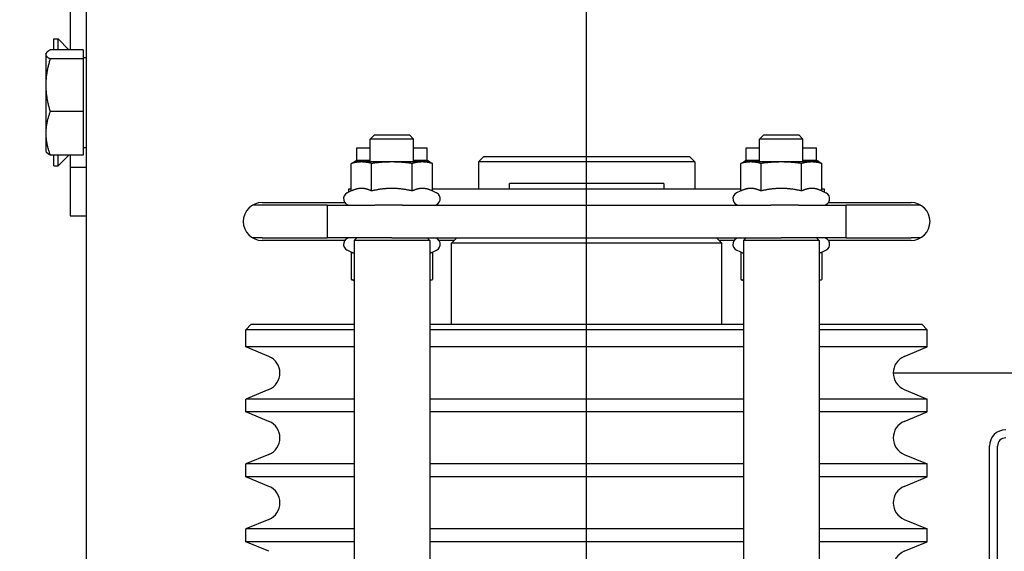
# Model space of a CAD drawing. Header units: millimetres. Extents: x 49320 to 60117, y -4209 to 20568.
# Tile 221 of 252: x 52258 to 52276, y 6239 to 6249. Entities that reach past the tile are written whole.
import ezdxf

# ---------------------------------------------------------------- set-up
doc = ezdxf.new("R2010")
doc.units = ezdxf.units.MM
doc.linetypes.add('ACAD_ISO10W100', pattern=[18.5, 12, -3, 0.5, -3])
doc.layers.add('_HD-KRESKOWANIE_PEŁNE', color=7, linetype='Continuous', lineweight=0, true_color=0xbfbfbf)
doc.layers.add('_mt_hatch żelbet', color=8, linetype='Continuous', lineweight=9)
for name, color, linetype in [('_mt_widok', 253, 'Continuous'), ('ARCATA', 4, 'Continuous'), ('ASSI', 3, 'ACAD_ISO10W100')]:
    doc.layers.add(name, color=color, linetype=linetype)

# ---------------------------------------------------------------- blocks, each defined once
blk = doc.blocks.new('WINDA 1 DZ')
at = {"layer": 'ARCATA', "color": 5, "true_color": 0x1414ff}
for p, q in [((22.625, 115.6), (22.625, 164.1)), ((22.325, 130.986), (22.325, 130.072)), ((22.025, 130.274), (22.101, 130.274)), ((22.025, 130.072), (22.025, 130.274)), ((22.101, 130.072), (22.101, 130.274)), ((22.303, 130.072), (22.101, 130.274)), ((21.875, 130), (21.882, 130.012)), ((21.875, 130), (21.875, 129.988)), ((22.565, 130.072), (21.955, 130.072)), ((22.565, 130.072), (22.565, 129.904)), ((21.875, 129.988), (21.875, 129.418)), ((22.565, 129.904), (21.955, 129.904)), ((22.565, 129.932), (22.625, 129.932)), ((22.565, 129.904), (22.565, 128.932)), ((21.875, 129.418), (21.875, 128.53)), ((22.565, 128.932), (21.955, 128.932)), ((22.565, 128.932), (22.565, 128.128)), ((21.875, 128.53), (21.875, 128.2)), ((27.952, 128.5), (27.875, 128.423)), ((28.675, 128.423), (27.875, 128.423)), ((27.875, 128), (27.875, 128.423)), ((27.952, 128.5), (28.598, 128.5)), ((28.598, 128.5), (28.675, 128.423)), ((28.675, 128), (28.675, 128.423)), ((35.152, 128.5), (35.075, 128.423)), ((35.875, 128.423), (35.075, 128.423)), ((35.075, 128), (35.075, 128.423)), ((35.152, 128.5), (35.798, 128.5)), ((35.798, 128.5), (35.875, 128.423)), ((35.875, 128), (35.875, 128.423)), ((21.875, 128.2), (21.882, 128.188)), ((22.565, 128.269), (22.625, 128.269)), ((27.625, 128.03), (27.625, 128.26)), ((27.625, 128.26), (27.875, 128.26)), ((28.675, 128.26), (28.925, 128.26)), ((28.925, 128.03), (28.925, 128.26)), ((34.825, 128.03), (34.825, 128.26)), ((34.825, 128.26), (35.075, 128.26)), ((35.875, 128.26), (36.125, 128.26)), ((36.125, 128.03), (36.125, 128.26)), ((22.565, 128.128), (21.955, 128.128)), ((22.025, 127.926), (22.025, 128.128)), ((22.101, 127.926), (22.101, 128.128)), ((22.303, 128.128), (22.101, 127.926)), ((22.325, 128.128), (22.325, 127.899)), ((27.625, 128), (27.524, 127.973)), ((27.625, 128.03), (27.593, 128.011)), ((27.794, 128.03), (27.625, 128.03)), ((27.712, 128), (27.625, 128)), ((28.275, 128), (27.712, 128)), ((27.875, 128.03), (27.794, 128.03)), ((28.838, 128), (28.275, 128)), ((28.894, 128.03), (28.675, 128.03)), ((28.925, 128), (28.838, 128)), ((28.925, 128.03), (28.894, 128.03)), ((28.925, 128.03), (28.957, 128.011)), ((28.925, 128), (29.026, 127.973)), ((29.975, 128.1), (29.875, 128)), ((29.875, 128), (29.875, 127.5)), ((33.875, 128), (29.875, 128)), ((29.975, 128.1), (33.775, 128.1)), ((33.775, 128.1), (33.875, 128)), ((33.875, 128), (33.875, 127.5)), ((34.825, 128), (34.724, 127.973)), ((34.825, 128.03), (34.793, 128.011)), ((34.994, 128.03), (34.825, 128.03)), ((34.912, 128), (34.825, 128)), ((35.475, 128), (34.912, 128)), ((35.075, 128.03), (34.994, 128.03)), ((36.038, 128), (35.475, 128)), ((36.094, 128.03), (35.875, 128.03)), ((36.125, 128), (36.038, 128)), ((36.125, 128.03), (36.094, 128.03)), ((36.125, 128.03), (36.157, 128.011)), ((36.125, 128), (36.226, 127.973)), ((22.025, 127.926), (22.101, 127.926)), ((22.325, 127.899), (22.325, 127.007)), ((22.625, 127.899), (22.325, 127.899)), ((27.524, 127.464), (27.524, 127.973)), ((27.9, 127.464), (27.9, 127.973)), ((28.65, 127.464), (28.65, 127.973)), ((29.026, 127.464), (29.026, 127.973)), ((34.724, 127.464), (34.724, 127.973)), ((35.1, 127.464), (35.1, 127.973)), ((35.85, 127.464), (35.85, 127.973)), ((36.226, 127.464), (36.226, 127.973)), ((27.524, 127.464), (27.449, 127.429)), ((27.475, 127.5), (27.475, 127.441)), ((27.524, 127.5), (27.475, 127.5)), ((34.724, 127.5), (29.026, 127.5)), ((29.026, 127.464), (29.101, 127.429)), ((30.447, 127.5), (30.447, 127.6)), ((33.303, 127.6), (30.447, 127.6)), ((33.303, 127.6), (33.303, 127.5)), ((34.724, 127.464), (34.649, 127.429)), ((36.275, 127.5), (36.226, 127.5)), ((36.226, 127.464), (36.301, 127.429)), ((36.275, 127.441), (36.275, 127.5)), ((25.875, 127.2), (25.695, 127.2)), ((25.875, 127.25), (27.403, 127.25)), ((27.075, 127.2), (25.875, 127.2)), ((27.075, 127.2), (27.959, 127.2)), ((27.075, 127.2), (27.075, 126.6)), ((27.475, 127.203), (27.475, 127.2)), ((28.47, 127.2), (27.959, 127.2)), ((28.47, 127.2), (35.28, 127.2)), ((35.791, 127.2), (35.28, 127.2)), ((35.791, 127.2), (36.675, 127.2)), ((36.275, 127.2), (36.275, 127.203)), ((36.347, 127.25), (37.875, 127.25)), ((36.675, 126.6), (36.675, 127.2)), ((37.875, 127.2), (36.675, 127.2)), ((38.055, 127.2), (37.875, 127.2)), ((22.325, 127.007), (22.625, 127.007)), ((25.875, 126.6), (25.695, 126.6)), ((25.875, 126.6), (27.075, 126.6)), ((27.403, 126.55), (25.875, 126.55)), ((28.275, 126.6), (27.075, 126.6)), ((27.625, 126.6), (27.575, 126.55)), ((27.575, 126.55), (27.575, 115.65)), ((28.975, 126.55), (27.575, 126.55)), ((28.275, 126.6), (35.475, 126.6)), ((28.925, 126.6), (28.975, 126.55)), ((28.975, 126.55), (28.975, 115.65)), ((29.425, 126.55), (29.147, 126.55)), ((29.475, 126.6), (29.375, 126.5)), ((34.275, 126.6), (34.375, 126.5)), ((34.603, 126.55), (34.325, 126.55)), ((34.825, 126.6), (34.775, 126.55)), ((36.175, 126.55), (34.775, 126.55)), ((34.775, 126.55), (34.775, 115.65)), ((36.675, 126.6), (35.475, 126.6)), ((36.125, 126.6), (36.175, 126.55)), ((36.175, 126.55), (36.175, 115.65)), ((37.875, 126.55), (36.347, 126.55)), ((36.675, 126.6), (37.875, 126.6)), ((38.055, 126.6), (37.875, 126.6)), ((27.524, 126.336), (27.449, 126.371)), ((29.026, 126.336), (29.101, 126.371)), ((29.375, 125), (29.375, 126.5)), ((34.375, 126.5), (29.375, 126.5)), ((34.375, 125), (34.375, 126.5)), ((34.724, 126.336), (34.649, 126.371)), ((36.226, 126.336), (36.301, 126.371)), ((27.524, 126.336), (27.524, 125.827)), ((29.026, 126.336), (29.026, 125.827)), ((34.724, 126.336), (34.724, 125.827)), ((36.226, 126.336), (36.226, 125.827)), ((27.575, 125.813), (27.524, 125.827)), ((28.975, 125.813), (29.026, 125.827)), ((34.775, 125.813), (34.724, 125.827)), ((36.175, 125.813), (36.226, 125.827)), ((25.675, 125), (25.575, 124.9)), ((27.575, 124.9), (25.575, 124.9)), ((25.575, 124.581), (25.575, 124.9)), ((25.675, 125), (27.575, 125)), ((28.975, 125), (34.775, 125)), ((34.775, 124.9), (28.975, 124.9)), ((36.175, 125), (38.075, 125)), ((38.175, 124.9), (36.175, 124.9)), ((38.075, 125), (38.175, 124.9)), ((38.175, 124.581), (38.175, 124.9)), ((27.575, 124.581), (25.575, 124.581)), ((26.001, 124.405), (25.575, 124.581)), ((34.775, 124.581), (28.975, 124.581)), ((38.175, 124.581), (36.175, 124.581)), ((37.749, 124.405), (38.175, 124.581)), ((37.545, 124.1), (40.525, 124.1)), ((26.001, 123.795), (25.575, 123.619)), ((37.749, 123.795), (38.175, 123.619)), ((27.575, 123.619), (25.575, 123.619)), ((25.575, 123.381), (25.575, 123.619)), ((34.775, 123.619), (28.975, 123.619)), ((38.175, 123.619), (36.175, 123.619)), ((38.175, 123.381), (38.175, 123.619)), ((27.575, 123.381), (25.575, 123.381)), ((26.001, 123.205), (25.575, 123.381)), ((34.775, 123.381), (28.975, 123.381)), ((38.175, 123.381), (36.175, 123.381)), ((37.749, 123.205), (38.175, 123.381)), ((39.325, 110.474), (39.325, 122.75)), ((39.475, 110.474), (39.475, 122.75)), ((26.001, 122.595), (25.575, 122.419)), ((37.749, 122.595), (38.175, 122.419)), ((25.575, 122.181), (25.575, 122.419)), ((27.575, 122.419), (25.575, 122.419)), ((34.775, 122.419), (28.975, 122.419)), ((38.175, 122.419), (36.175, 122.419)), ((38.175, 122.181), (38.175, 122.419)), ((27.575, 122.181), (25.575, 122.181)), ((26.001, 122.005), (25.575, 122.181)), ((34.775, 122.181), (28.975, 122.181)), ((38.175, 122.181), (36.175, 122.181)), ((37.749, 122.005), (38.175, 122.181)), ((26.001, 121.395), (25.575, 121.219)), ((37.749, 121.395), (38.175, 121.219)), ((27.575, 121.219), (25.575, 121.219)), ((25.575, 120.981), (25.575, 121.219)), ((34.775, 121.219), (28.975, 121.219)), ((38.175, 121.219), (36.175, 121.219)), ((38.175, 120.981), (38.175, 121.219)), ((27.575, 120.981), (25.575, 120.981)), ((26.001, 120.805), (25.575, 120.981)), ((34.775, 120.981), (28.975, 120.981)), ((38.175, 120.981), (36.175, 120.981)), ((37.749, 120.805), (38.175, 120.981))]:
    blk.add_line(p, q, dxfattribs=at)
for centre, radius, start, end in [((27.5, 127.32), 0.12, 115, 270), ((29.05, 127.32), 0.12, 270, 65), ((34.7, 127.32), 0.12, 115, 270), ((36.25, 127.32), 0.12, 270, 65), ((25.875, 126.9), 0.35, 90, 270), ((37.875, 126.9), 0.35, 270, 90), ((27.5, 126.48), 0.12, 90, 245), ((29.05, 126.48), 0.12, 295, 90), ((34.7, 126.48), 0.12, 90, 245), ((36.25, 126.48), 0.12, 295, 90), ((25.875, 124.1), 0.33, 292.5, 67.5), ((37.875, 124.1), 0.33, 112.5, 247.5), ((25.875, 122.9), 0.33, 292.5, 67.5), ((37.875, 122.9), 0.33, 112.5, 247.5), ((39.625, 122.75), 0.3, 90, 180), ((39.625, 122.75), 0.15, 90, 180), ((25.875, 121.7), 0.33, 292.5, 67.5), ((37.875, 121.7), 0.33, 112.5, 247.5), ((37.875, 120.5), 0.33, 112.5, 247.5)]:
    blk.add_arc(centre, radius, start, end, dxfattribs=at)
for points, weights in [([(21.955, 130.072), (21.875, 130.027), (21.875, 129.988)], [1, 1.0379548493, 1]), ([(21.875, 129.988), (21.875, 129.949), (21.955, 129.904)], [1, 1.0379548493, 1]), ([(21.955, 129.904), (21.875, 129.644), (21.875, 129.418)], [1, 1.0379548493, 1]), ([(21.875, 129.418), (21.875, 129.193), (21.955, 128.932)], [1, 1.0379548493, 1]), ([(21.955, 128.932), (21.875, 128.717), (21.875, 128.53)], [1, 1.0379548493, 1]), ([(21.875, 128.53), (21.875, 128.343), (21.955, 128.128)], [1, 1.0379548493, 1]), ([(21.955, 128.128), (21.898, 128.16), (21.882, 128.188)], [1, 1.02672726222, 1.01581261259]), ([(27.712, 128), (27.625, 128), (27.524, 127.973)], [1, 1.0379548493, 1]), ([(27.55, 127.98), (27.572, 128), (27.593, 128.011)], [1.00489870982, 1.01656823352, 1.01856515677]), ([(27.794, 128.03), (27.694, 128.03), (27.584, 127.989)], [1, 1.03202748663, 1.01000338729]), ([(27.9, 127.973), (27.799, 128), (27.712, 128)], [1, 1.0379548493, 1]), ([(27.875, 128.024), (27.834, 128.03), (27.794, 128.03)], [1.0169156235, 1.01272221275, 1]), ([(28.275, 128), (28.101, 128), (27.9, 127.973)], [1, 1.0379548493, 1]), ([(28.65, 127.973), (28.449, 128), (28.275, 128)], [1, 1.0379548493, 1]), ([(28.838, 128), (28.751, 128), (28.65, 127.973)], [1, 1.0379548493, 1]), ([(28.894, 128.03), (28.855, 128.03), (28.813, 128)], [1, 1.0274943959, 1.01515505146]), ([(29.026, 127.973), (28.925, 128), (28.838, 128)], [1, 1.0379548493, 1]), ([(29, 127.98), (28.944, 128.03), (28.894, 128.03)], [1.00489870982, 1.03532299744, 1]), ([(34.912, 128), (34.825, 128), (34.724, 127.973)], [1, 1.0379548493, 1]), ([(34.75, 127.98), (34.772, 128), (34.793, 128.011)], [1.00489870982, 1.01656823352, 1.01856515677]), ([(34.994, 128.03), (34.894, 128.03), (34.784, 127.989)], [1, 1.03202748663, 1.01000338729]), ([(35.1, 127.973), (34.999, 128), (34.912, 128)], [1, 1.0379548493, 1]), ([(35.075, 128.024), (35.034, 128.03), (34.994, 128.03)], [1.0169156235, 1.01272221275, 1]), ([(35.475, 128), (35.301, 128), (35.1, 127.973)], [1, 1.0379548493, 1]), ([(35.85, 127.973), (35.649, 128), (35.475, 128)], [1, 1.0379548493, 1]), ([(36.038, 128), (35.951, 128), (35.85, 127.973)], [1, 1.0379548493, 1]), ([(36.094, 128.03), (36.055, 128.03), (36.013, 128)], [1, 1.0274943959, 1.01515505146]), ([(36.226, 127.973), (36.125, 128), (36.038, 128)], [1, 1.0379548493, 1]), ([(36.2, 127.98), (36.144, 128.03), (36.094, 128.03)], [1.00489870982, 1.03532299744, 1]), ([(27.712, 127.511), (27.625, 127.511), (27.524, 127.464)], [1, 1.05008356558, 1.02350695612]), ([(27.9, 127.464), (27.799, 127.511), (27.712, 127.511)], [1.02350695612, 1.05008356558, 1]), ([(28.275, 127.511), (28.101, 127.511), (27.9, 127.464)], [1, 1.05008356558, 1.02350695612]), ([(28.65, 127.464), (28.449, 127.511), (28.275, 127.511)], [1.02350695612, 1.05008356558, 1]), ([(28.838, 127.511), (28.751, 127.511), (28.65, 127.464)], [1, 1.05008356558, 1.02350695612]), ([(29.026, 127.464), (28.925, 127.511), (28.838, 127.511)], [1.02350695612, 1.05008356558, 1]), ([(34.912, 127.511), (34.825, 127.511), (34.724, 127.464)], [1, 1.05008356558, 1.02350695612]), ([(35.1, 127.464), (34.999, 127.511), (34.912, 127.511)], [1.02350695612, 1.05008356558, 1]), ([(35.475, 127.511), (35.301, 127.511), (35.1, 127.464)], [1, 1.05008356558, 1.02350695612]), ([(35.85, 127.464), (35.649, 127.511), (35.475, 127.511)], [1.02350695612, 1.05008356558, 1]), ([(36.038, 127.511), (35.951, 127.511), (35.85, 127.464)], [1, 1.05008356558, 1.02350695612]), ([(36.226, 127.464), (36.125, 127.511), (36.038, 127.511)], [1.02350695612, 1.05008356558, 1]), ([(27.524, 126.336), (27.551, 126.324), (27.575, 126.315)], [1.02350695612, 1.03026474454, 1.032065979]), ([(28.975, 126.315), (28.999, 126.324), (29.026, 126.336)], [1.032065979, 1.03026474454, 1.02350695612]), ([(34.724, 126.336), (34.751, 126.324), (34.775, 126.315)], [1.02350695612, 1.03026474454, 1.032065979]), ([(36.175, 126.315), (36.199, 126.324), (36.226, 126.336)], [1.032065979, 1.03026474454, 1.02350695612]), ([(27.524, 125.827), (27.551, 125.82), (27.575, 125.815)], [1, 1.00956762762, 1.01431165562]), ([(28.975, 125.815), (28.999, 125.82), (29.026, 125.827)], [1.01431165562, 1.00956762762, 1]), ([(34.724, 125.827), (34.751, 125.82), (34.775, 125.815)], [1, 1.00956762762, 1.01431165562]), ([(36.175, 125.815), (36.199, 125.82), (36.226, 125.827)], [1.01431165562, 1.00956762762, 1])]:
    blk.add_rational_spline(points, weights, degree=2, dxfattribs=at)
at = {"layer": 'ASSI', "color": 5, "ltscale": 5, "true_color": 0x1414ff}
blk.add_line((31.875, 104.327), (31.875, 179.282), dxfattribs=at)

msp = doc.modelspace()

# ---------------------------------------------------------------- hatches: boundary and pattern name
at = {"layer": '_HD-KRESKOWANIE_PEŁNE', "ltscale": 1.5, "transparency": 33554687}
h = msp.add_hatch(color=256, dxfattribs=at)
h.dxf.hatch_style = 1
h.paths.add_polyline_path([(52189, 6491.102), (52184.874, 6491.102), (52184.874, 6491.102), (52157.576, 6491.102), (52157.576, 6491.102), (52199.576, 6491.102), (52199.576, 6491.102)])
h.paths.add_polyline_path([(52199.576, 6491.102), (52157.576, 6491.102), (52157.576, 6493.109), (52157.576, 6492.47), (52157.576, 6491.102), (52157.576, 6501.302), (52102.576, 6501.302), (52099.576, 6501.302), (52099.576, 6516.302), (52099.576, 6528.302), (52099.576, 6544.302), (52099.576, 6550.302), (52099.576, 6556.302), (52102.576, 6556.302), (52157.576, 6556.302), (52252.576, 6556.302), (52255.576, 6556.302), (52255.576, 6550.302), (52255.576, 6544.302), (52255.576, 6528.302), (52255.576, 6516.302), (52255.576, 6501.302), (52252.576, 6501.302), (52199.576, 6501.302)])
edge = h.paths.add_edge_path()
edge.add_line((52127.576, 5849.302), (52157.576, 5849.302))
edge.add_line((52157.576, 5849.302), (52159.576, 5849.302))
edge.add_line((52159.576, 5849.302), (52159.576, 5842.302))
edge.add_line((52159.576, 5842.302), (52207.576, 5842.302))
edge.add_line((52207.576, 5842.302), (52207.576, 5849.302))
edge.add_line((52207.576, 5849.302), (52271.076, 5849.302))
edge.add_line((52271.076, 5849.302), (52271.076, 5885.302))
edge.add_line((52271.076, 5885.302), (52240.576, 5885.302))
edge.add_line((52240.576, 5885.302), (52199.576, 5885.302))
edge.add_line((52199.576, 5885.302), (52199.576, 6047.143))
edge.add_line((52199.576, 6047.143), (52199.576, 6118.302))
edge.add_line((52199.576, 6118.302), (52199.576, 6130.302))
edge.add_line((52199.576, 6130.302), (52199.576, 6314.302))
edge.add_line((52199.576, 6314.302), (52199.576, 6326.302))
edge.add_line((52199.576, 6326.302), (52199.576, 6385.027))
edge.add_line((52199.576, 6385.027), (52188.999, 6385.027))
edge.add_line((52188.999, 6385.027), (52157.576, 6385.027))
edge.add_line((52157.576, 6385.027), (52157.576, 6307.302))
edge.add_line((52157.576, 6307.302), (52157.576, 6278.302))
edge.add_line((52157.576, 6278.302), (52157.576, 6275.806))
edge.add_line((52157.576, 6275.806), (52157.576, 6210.551))
edge.add_line((52157.576, 6210.551), (52157.576, 6191.919))
edge.add_line((52157.576, 6191.919), (52157.576, 6178.302))
edge.add_line((52157.576, 6178.302), (52157.576, 6166.302))
edge.add_line((52157.576, 6166.302), (52157.576, 6123.302))
edge.add_line((52157.576, 6123.302), (52157.576, 6068.302))
edge.add_line((52157.576, 6068.302), (52157.576, 6047.143))
edge.add_line((52157.576, 6047.143), (52157.576, 5991.302))
edge.add_line((52157.576, 5991.302), (52157.576, 5979.302))
edge.add_line((52157.576, 5979.302), (52157.576, 5893.302))
edge.add_line((52157.576, 5893.302), (52157.576, 5861.302))
edge.add_line((52157.576, 5861.302), (52157.576, 5849.302))
at = {"layer": '_mt_hatch żelbet', "ltscale": 2, "transparency": 33554687}
h = msp.add_hatch(dxfattribs=at)
h.set_pattern_fill('ANSI36', color=8)
h.set_pattern_definition([(45, (55916.924, 9594.0647), (1.683798, 6.173926), [7.9375, -1.5875, 0, -1.5875])])
edge = h.paths.add_edge_path()
edge.add_line((52283.322, 6133.302), (52251.576, 6133.302))
edge.add_line((52251.576, 6133.302), (52251.576, 6215.702))
edge.add_line((52251.576, 6215.702), (52249.726, 6215.702))
edge.add_line((52249.726, 6215.702), (52249.676, 6215.752))
edge.add_arc((52249.626, 6215.752), 0.05, 0, 90)
edge.add_line((52249.626, 6215.802), (52247.126, 6215.802))
edge.add_line((52247.126, 6215.802), (52247.126, 6215.727))
edge.add_line((52247.126, 6215.727), (52247.101, 6215.702))
edge.add_line((52247.101, 6215.702), (52246.901, 6215.702))
edge.add_line((52246.901, 6215.702), (52246.876, 6215.727))
edge.add_line((52246.876, 6215.727), (52246.876, 6215.802))
edge.add_line((52246.876, 6215.802), (52246.826, 6215.802))
edge.add_line((52246.826, 6215.802), (52246.826, 6216.802))
edge.add_line((52246.826, 6216.802), (52246.876, 6216.802))
edge.add_line((52246.876, 6216.802), (52246.876, 6216.877))
edge.add_line((52246.876, 6216.877), (52246.901, 6216.902))
edge.add_line((52246.901, 6216.902), (52247.101, 6216.902))
edge.add_line((52247.101, 6216.902), (52247.126, 6216.877))
edge.add_line((52247.126, 6216.877), (52247.126, 6216.802))
edge.add_line((52247.126, 6216.802), (52249.626, 6216.802))
edge.add_arc((52249.626, 6216.852), 0.05, 270, 360)
edge.add_line((52249.676, 6216.852), (52249.726, 6216.902))
edge.add_line((52249.726, 6216.902), (52251.576, 6216.902))
edge.add_line((52251.576, 6216.902), (52251.576, 6223.702))
edge.add_line((52251.576, 6223.702), (52249.726, 6223.702))
edge.add_line((52249.726, 6223.702), (52249.676, 6223.752))
edge.add_arc((52249.626, 6223.752), 0.05, 0, 90)
edge.add_line((52249.626, 6223.802), (52247.126, 6223.802))
edge.add_line((52247.126, 6223.802), (52247.126, 6223.727))
edge.add_line((52247.126, 6223.727), (52247.101, 6223.702))
edge.add_line((52247.101, 6223.702), (52246.901, 6223.702))
edge.add_line((52246.901, 6223.702), (52246.876, 6223.727))
edge.add_line((52246.876, 6223.727), (52246.876, 6223.802))
edge.add_line((52246.876, 6223.802), (52246.826, 6223.802))
edge.add_line((52246.826, 6223.802), (52246.826, 6223.677))
edge.add_arc((52246.801, 6223.677), 0.025, 270, 360, ccw=False)
edge.add_line((52246.801, 6223.652), (52245.451, 6223.652))
edge.add_arc((52245.451, 6223.677), 0.025, 180, 270, ccw=False)
edge.add_line((52245.426, 6223.699), (52245.426, 6223.798))
edge.add_line((52245.426, 6223.798), (52244.192, 6223.702))
edge.add_arc((52244.176, 6223.901), 0.2, 180, 274.4517, ccw=False)
edge.add_line((52243.976, 6223.901), (52243.976, 6224.702))
edge.add_arc((52244.176, 6224.702), 0.2, 85.5483, 180, ccw=False)
edge.add_line((52244.192, 6224.902), (52245.426, 6224.805))
edge.add_line((52245.426, 6224.805), (52245.426, 6224.926))
edge.add_arc((52245.451, 6224.927), 0.025, 90, 180, ccw=False)
edge.add_line((52245.451, 6224.952), (52246.801, 6224.952))
edge.add_arc((52246.801, 6224.927), 0.025, 0, 90, ccw=False)
edge.add_line((52246.826, 6224.927), (52246.826, 6224.802))
edge.add_line((52246.826, 6224.802), (52246.876, 6224.802))
edge.add_line((52246.876, 6224.802), (52246.876, 6224.877))
edge.add_line((52246.876, 6224.877), (52246.901, 6224.902))
edge.add_line((52246.901, 6224.902), (52247.101, 6224.902))
edge.add_line((52247.101, 6224.902), (52247.126, 6224.877))
edge.add_line((52247.126, 6224.877), (52247.126, 6224.802))
edge.add_line((52247.126, 6224.802), (52249.626, 6224.802))
edge.add_arc((52249.626, 6224.852), 0.05, 270, 360)
edge.add_line((52249.676, 6224.852), (52249.726, 6224.902))
edge.add_line((52249.726, 6224.902), (52251.576, 6224.902))
edge.add_line((52251.576, 6224.902), (52251.576, 6290.052))
edge.add_line((52251.576, 6290.052), (52249.726, 6290.052))
edge.add_line((52249.726, 6290.052), (52249.676, 6290.102))
edge.add_arc((52249.626, 6290.102), 0.05, 0, 90)
edge.add_line((52249.626, 6290.152), (52247.126, 6290.152))
edge.add_line((52247.126, 6290.152), (52247.126, 6290.077))
edge.add_line((52247.126, 6290.077), (52247.101, 6290.052))
edge.add_line((52247.101, 6290.052), (52246.901, 6290.052))
edge.add_line((52246.901, 6290.052), (52246.876, 6290.077))
edge.add_line((52246.876, 6290.077), (52246.876, 6290.152))
edge.add_line((52246.876, 6290.152), (52246.826, 6290.152))
edge.add_line((52246.826, 6290.152), (52246.826, 6290.027))
edge.add_arc((52246.801, 6290.027), 0.025, 270, 360, ccw=False)
edge.add_line((52246.801, 6290.002), (52245.451, 6290.002))
edge.add_arc((52245.451, 6290.027), 0.025, 180, 270, ccw=False)
edge.add_line((52245.426, 6290.027), (52245.426, 6290.148))
edge.add_line((52245.426, 6290.148), (52244.692, 6290.052))
edge.add_arc((52244.676, 6290.251), 0.2, 180, 274.4517, ccw=False)
edge.add_line((52244.476, 6290.251), (52244.476, 6291.052))
edge.add_arc((52244.676, 6291.052), 0.2, 85.5483, 180, ccw=False)
edge.add_line((52244.692, 6291.252), (52245.426, 6291.155))
edge.add_line((52245.426, 6291.155), (52245.426, 6291.277))
edge.add_arc((52245.451, 6291.277), 0.025, 90, 180, ccw=False)
edge.add_line((52245.451, 6291.302), (52246.801, 6291.302))
edge.add_arc((52246.801, 6291.277), 0.025, 0, 90, ccw=False)
edge.add_line((52246.826, 6291.277), (52246.826, 6291.152))
edge.add_line((52246.826, 6291.152), (52246.876, 6291.152))
edge.add_line((52246.876, 6291.152), (52246.876, 6291.227))
edge.add_line((52246.876, 6291.227), (52246.901, 6291.252))
edge.add_line((52246.901, 6291.252), (52247.101, 6291.252))
edge.add_line((52247.101, 6291.252), (52247.126, 6291.227))
edge.add_line((52247.126, 6291.227), (52247.126, 6291.152))
edge.add_line((52247.126, 6291.152), (52249.626, 6291.152))
edge.add_arc((52249.626, 6291.202), 0.05, 270, 360)
edge.add_line((52249.676, 6291.202), (52249.726, 6291.252))
edge.add_line((52249.726, 6291.252), (52251.576, 6291.252))
edge.add_line((52251.576, 6291.252), (52251.576, 6300.152))
edge.add_line((52251.576, 6300.152), (52249.726, 6300.152))
edge.add_line((52249.726, 6300.152), (52249.676, 6300.202))
edge.add_arc((52249.626, 6300.202), 0.05, 0, 90)
edge.add_line((52249.626, 6300.252), (52247.126, 6300.252))
edge.add_line((52247.126, 6300.252), (52247.126, 6300.177))
edge.add_line((52247.126, 6300.177), (52247.101, 6300.152))
edge.add_line((52247.101, 6300.152), (52246.901, 6300.152))
edge.add_line((52246.901, 6300.152), (52246.876, 6300.177))
edge.add_line((52246.876, 6300.177), (52246.876, 6300.252))
edge.add_line((52246.876, 6300.252), (52246.826, 6300.252))
edge.add_line((52246.826, 6300.252), (52246.826, 6300.127))
edge.add_arc((52246.801, 6300.127), 0.025, 270, 360, ccw=False)
edge.add_line((52246.801, 6300.102), (52246.445, 6300.102))
edge.add_spline(control_points=[(52246.436, 6300.113), (52246.436, 6300.113), (52246.436, 6300.113), (52246.436, 6300.113), (52246.435, 6300.113), (52246.432, 6300.114), (52246.429, 6300.115), (52246.422, 6300.117), (52246.418, 6300.117), (52246.407, 6300.119), (52246.401, 6300.12), (52246.389, 6300.12), (52246.382, 6300.121), (52246.376, 6300.121)], knot_values=[0.024008, 0.024008, 0.024008, 0.024008, 0.028269, 0.028269, 0.039404, 0.039404, 0.055597, 0.055597, 0.075883, 0.075883, 0.097542, 0.097542, 0.117485, 0.117485, 0.117485, 0.117485], degree=3, periodic=0)
edge.add_line((52246.376, 6300.121), (52245.576, 6300.121))
edge.add_spline(control_points=[(52245.576, 6300.103), (52245.57, 6300.103), (52245.565, 6300.103), (52245.545, 6300.104), (52245.532, 6300.104), (52245.507, 6300.105), (52245.496, 6300.106), (52245.475, 6300.109), (52245.465, 6300.111), (52245.451, 6300.116), (52245.445, 6300.119), (52245.436, 6300.126), (52245.433, 6300.13), (52245.428, 6300.14), (52245.426, 6300.146), (52245.426, 6300.151)], knot_values=[0, 0, 0, 0, 0.0173, 0.0173, 0.057137, 0.057137, 0.096974, 0.096974, 0.13681, 0.13681, 0.163111, 0.163111, 0.180869, 0.180869, 0.199184, 0.199184, 0.199184, 0.199184], degree=3, periodic=0)
edge.add_line((52245.426, 6300.151), (52245.426, 6300.248))
edge.add_line((52245.426, 6300.248), (52244.692, 6300.152))
edge.add_arc((52244.676, 6300.351), 0.2, 180, 274.4517, ccw=False)
edge.add_line((52244.476, 6300.351), (52244.476, 6301.152))
edge.add_arc((52244.676, 6301.152), 0.2, 85.5483, 180, ccw=False)
edge.add_line((52244.692, 6301.352), (52245.426, 6301.255))
edge.add_line((52245.426, 6301.255), (52245.426, 6301.377))
edge.add_arc((52245.451, 6301.377), 0.025, 90, 180, ccw=False)
edge.add_line((52245.451, 6301.402), (52246.801, 6301.402))
edge.add_arc((52246.801, 6301.377), 0.025, 0, 90, ccw=False)
edge.add_line((52246.826, 6301.377), (52246.826, 6301.252))
edge.add_line((52246.826, 6301.252), (52246.876, 6301.252))
edge.add_line((52246.876, 6301.252), (52246.876, 6301.327))
edge.add_line((52246.876, 6301.327), (52246.901, 6301.352))
edge.add_line((52246.901, 6301.352), (52247.101, 6301.352))
edge.add_line((52247.101, 6301.352), (52247.126, 6301.327))
edge.add_line((52247.126, 6301.327), (52247.126, 6301.252))
edge.add_line((52247.126, 6301.252), (52249.626, 6301.252))
edge.add_arc((52249.626, 6301.302), 0.05, 270, 360)
edge.add_line((52249.676, 6301.302), (52249.726, 6301.352))
edge.add_line((52249.726, 6301.352), (52251.576, 6301.352))
edge.add_line((52251.576, 6301.352), (52251.576, 6327.302))
edge.add_line((52251.576, 6327.302), (52283.322, 6327.302))
edge.add_line((52283.322, 6327.302), (52283.322, 6342.201))
edge.add_line((52283.322, 6342.201), (52236.576, 6342.201))
edge.add_line((52236.576, 6342.201), (52236.576, 6118.302))
edge.add_line((52236.576, 6118.302), (52283.322, 6118.302))
edge.add_line((52283.322, 6118.301), (52283.322, 6133.302))
h.paths.add_polyline_path([(52431.576, 6342.201), (52283.322, 6342.201), (52283.322, 6327.302), (52416.576, 6327.302), (52416.571, 6227.202), (52416.571, 6228.102), (52415.301, 6228.102), (52414.901, 6228.102), (52415.901, 6227.102), (52415.901, 6213.502), (52414.901, 6212.502), (52415.301, 6212.502), (52416.571, 6212.502), (52416.576, 6213.402), (52416.576, 6144.302), (52431.576, 6129.302)])
h.paths.add_polyline_path([(52396.776, 6141.655), (52436.376, 6141.655), (52434.376, 6141.655), (52394.776, 6141.655)])
h.paths.add_polyline_path([(52431.576, 6118.302), (52431.576, 6129.302), (52416.576, 6144.302), (52416.576, 6133.302), (52409.576, 6133.302), (52409.576, 6118.302)])
edge = h.paths.add_edge_path(flags=16)
edge.add_spline(control_points=[(52245.438, 6216.914), (52245.438, 6216.914), (52245.439, 6216.915), (52245.445, 6216.922), (52245.453, 6216.926), (52245.46, 6216.929)], knot_values=[0.127222, 0.127222, 0.127222, 0.127222, 0.129604, 0.129604, 0.161729, 0.161729, 0.161729, 0.161729], degree=3, periodic=0)
edge = h.paths.add_edge_path(flags=16)
edge.add_arc((52244.176, 6215.901), 0.2, 180, 274.4517, ccw=False)
edge.add_line((52243.976, 6215.901), (52243.976, 6216.702))
edge.add_arc((52244.176, 6216.702), 0.2, 85.5483, 180, ccw=False)
edge.add_line((52244.192, 6216.902), (52245.426, 6216.805))
edge.add_line((52245.426, 6216.805), (52245.426, 6216.205))
edge.add_spline(control_points=[(52245.426, 6216.205), (52245.426, 6216.204), (52245.426, 6216.204), (52245.426, 6216.188), (52245.429, 6216.172), (52245.438, 6216.143), (52245.445, 6216.129), (52245.461, 6216.107), (52245.468, 6216.099), (52245.476, 6216.092)], knot_values=[0.091168, 0.091168, 0.091168, 0.091168, 0.092523, 0.092523, 0.132421, 0.132421, 0.171812, 0.171812, 0.199493, 0.199493, 0.199493, 0.199493], degree=3, periodic=0)
edge.add_spline(control_points=[(52245.476, 6216.092), (52245.48, 6216.089), (52245.483, 6216.086), (52245.5, 6216.074), (52245.514, 6216.067), (52245.544, 6216.057), (52245.56, 6216.055), (52245.576, 6216.055)], knot_values=[0, 0, 0, 0, 0.011492, 0.011492, 0.051269, 0.051269, 0.091168, 0.091168, 0.091168, 0.091168], degree=3, periodic=0)
edge.add_line((52245.576, 6216.055), (52246.376, 6216.055))
edge.add_spline(control_points=[(52246.376, 6216.055), (52246.377, 6216.055), (52246.377, 6216.055), (52246.383, 6216.055), (52246.388, 6216.054), (52246.397, 6216.051), (52246.402, 6216.048), (52246.411, 6216.043), (52246.414, 6216.039), (52246.42, 6216.032), (52246.423, 6216.027), (52246.426, 6216.019), (52246.426, 6216.015), (52246.426, 6216.011)], knot_values=[0, 0, 0, 0, 0.001746, 0.001746, 0.02414, 0.02414, 0.046992, 0.046992, 0.070489, 0.070489, 0.093985, 0.093985, 0.117481, 0.117481, 0.117481, 0.117481], degree=3, periodic=0)
edge.add_spline(control_points=[(52246.426, 6216.005), (52246.426, 6216), (52246.425, 6215.994), (52246.42, 6215.984), (52246.416, 6215.98), (52246.407, 6215.972), (52246.402, 6215.969), (52246.389, 6215.965), (52246.383, 6215.964), (52246.376, 6215.964)], knot_values=[-0.075489, -0.075489, -0.075489, -0.075489, -0.056592, -0.056592, -0.037695, -0.037695, -0.018848, -0.018848, 0, 0, 0, 0], degree=3, periodic=0)
edge.add_line((52246.376, 6215.964), (52245.576, 6215.964))
edge.add_spline(control_points=[(52245.576, 6215.964), (52245.558, 6215.964), (52245.538, 6215.961), (52245.501, 6215.949), (52245.484, 6215.94), (52245.457, 6215.92), (52245.445, 6215.907), (52245.43, 6215.881), (52245.426, 6215.867), (52245.426, 6215.856)], knot_values=[0.959969, 0.959969, 0.959969, 0.959969, 1.016264, 1.016264, 1.07256, 1.07256, 1.132171, 1.132171, 1.191783, 1.191783, 1.191783, 1.191783], degree=3, periodic=0)
edge.add_line((52245.426, 6215.856), (52245.426, 6215.815))
edge.add_line((52245.426, 6215.798), (52244.192, 6215.702))
h.paths.add_polyline_path([(52424.056, 6214.602, -0.437158), (52424.271, 6214.402), (52424.271, 6213.601, -0.437158), (52424.056, 6213.402), (52422.821, 6213.498), (52422.821, 6213.377, -0.414214), (52422.796, 6213.352), (52421.446, 6213.352, -0.414214), (52421.421, 6213.377), (52421.421, 6213.502), (52421.371, 6213.502), (52421.371, 6213.427), (52421.346, 6213.402), (52421.146, 6213.402), (52421.121, 6213.427), (52421.121, 6213.502), (52418.621, 6213.502, 0.414214), (52418.571, 6213.452), (52418.521, 6213.402), (52418.521, 6214.602), (52418.571, 6214.552, 0.414214), (52418.621, 6214.502), (52421.121, 6214.502), (52421.121, 6214.577), (52421.146, 6214.602), (52421.346, 6214.602), (52421.371, 6214.577), (52421.371, 6214.502), (52421.421, 6214.502), (52421.421, 6214.627, -0.414214), (52421.446, 6214.652), (52422.796, 6214.652, -0.414214), (52422.821, 6214.627), (52422.821, 6214.505)], flags=16)
edge = h.paths.add_edge_path(flags=16)
edge.add_line((52421.571, 6227.248), (52422.671, 6227.248))
edge.add_spline(control_points=[(52422.671, 6227.245), (52422.685, 6227.245), (52422.698, 6227.245), (52422.724, 6227.243), (52422.737, 6227.242), (52422.76, 6227.239), (52422.771, 6227.237), (52422.79, 6227.231), (52422.799, 6227.227), (52422.81, 6227.218), (52422.813, 6227.214), (52422.819, 6227.205), (52422.821, 6227.199), (52422.821, 6227.191), (52422.821, 6227.19), (52422.821, 6227.189)], knot_values=[0, 0, 0, 0, 0.039334, 0.039334, 0.078667, 0.078667, 0.118001, 0.118001, 0.157334, 0.157334, 0.171979, 0.171979, 0.193578, 0.193578, 0.196668, 0.196668, 0.196668, 0.196668], degree=3, periodic=0)
edge.add_line((52422.821, 6227.189), (52422.821, 6227.105))
edge.add_line((52422.821, 6227.105), (52424.056, 6227.202))
edge.add_arc((52424.071, 6227.002), 0.2, 360, 94.4517, ccw=False)
edge.add_line((52424.271, 6227.002), (52424.271, 6226.201))
edge.add_arc((52424.071, 6226.201), 0.2, 265.5483, 360, ccw=False)
edge.add_line((52424.056, 6226.002), (52422.821, 6226.098))
edge.add_line((52422.821, 6226.098), (52422.821, 6225.983))
edge.add_arc((52422.796, 6225.977), 0.025, 270, 360, ccw=False)
edge.add_line((52422.796, 6225.952), (52421.446, 6225.952))
edge.add_arc((52421.446, 6225.977), 0.025, 180, 270, ccw=False)
edge.add_line((52421.421, 6225.977), (52421.421, 6226.102))
edge.add_line((52421.421, 6226.102), (52421.371, 6226.102))
edge.add_line((52421.371, 6226.102), (52421.371, 6226.027))
edge.add_line((52421.371, 6226.027), (52421.346, 6226.002))
edge.add_line((52421.346, 6226.002), (52421.146, 6226.002))
edge.add_line((52421.146, 6226.002), (52421.121, 6226.027))
edge.add_line((52421.121, 6226.027), (52421.121, 6226.102))
edge.add_line((52421.121, 6226.102), (52418.621, 6226.102))
edge.add_arc((52418.621, 6226.052), 0.05, 90, 180)
edge.add_line((52418.571, 6226.052), (52418.521, 6226.002))
edge.add_line((52418.521, 6226.002), (52416.576, 6226.002))
edge.add_line((52416.571, 6226.002), (52416.571, 6227.202))
edge.add_line((52416.576, 6227.202), (52418.521, 6227.202))
edge.add_line((52418.521, 6227.202), (52418.571, 6227.152))
edge.add_arc((52418.621, 6227.152), 0.05, 180, 270)
edge.add_line((52418.621, 6227.102), (52421.121, 6227.102))
edge.add_line((52421.121, 6227.102), (52421.121, 6227.177))
edge.add_line((52421.121, 6227.177), (52421.146, 6227.202))
edge.add_line((52421.146, 6227.202), (52421.346, 6227.202))
edge.add_line((52421.346, 6227.202), (52421.371, 6227.177))
edge.add_line((52421.371, 6227.177), (52421.371, 6227.102))
edge.add_line((52421.371, 6227.102), (52421.421, 6227.102))
edge.add_line((52421.421, 6227.102), (52421.421, 6227.189))
edge.add_spline(control_points=[(52421.421, 6227.196), (52421.421, 6227.198), (52421.421, 6227.199), (52421.422, 6227.207), (52421.425, 6227.213), (52421.431, 6227.221), (52421.434, 6227.224), (52421.445, 6227.233), (52421.454, 6227.236), (52421.473, 6227.242), (52421.483, 6227.243), (52421.506, 6227.246), (52421.519, 6227.247), (52421.544, 6227.248), (52421.558, 6227.248), (52421.571, 6227.248)], knot_values=[0, 0, 0, 0, 0.004418, 0.004418, 0.024591, 0.024591, 0.039334, 0.039334, 0.078667, 0.078667, 0.118001, 0.118001, 0.157334, 0.157334, 0.196668, 0.196668, 0.196668, 0.196668], degree=3, periodic=0)
edge = h.paths.add_edge_path(flags=16)
edge.add_spline(control_points=[(52422.821, 6227.189), (52422.821, 6227.19), (52422.821, 6227.191), (52422.821, 6227.199), (52422.819, 6227.205), (52422.813, 6227.214), (52422.81, 6227.218), (52422.799, 6227.227), (52422.79, 6227.231), (52422.771, 6227.237), (52422.76, 6227.239), (52422.737, 6227.242), (52422.724, 6227.243), (52422.698, 6227.245), (52422.685, 6227.245), (52422.671, 6227.245)], knot_values=[0, 0, 0, 0, 0.00309, 0.00309, 0.024689, 0.024689, 0.039334, 0.039334, 0.078667, 0.078667, 0.118001, 0.118001, 0.157334, 0.157334, 0.196668, 0.196668, 0.196668, 0.196668], degree=3, periodic=0)
edge.add_spline(control_points=[(52422.671, 6227.248), (52422.676, 6227.248), (52422.681, 6227.248), (52422.699, 6227.248), (52422.712, 6227.247), (52422.737, 6227.246), (52422.749, 6227.245), (52422.771, 6227.241), (52422.78, 6227.239), (52422.796, 6227.233), (52422.802, 6227.23), (52422.811, 6227.222), (52422.815, 6227.218), (52422.82, 6227.208), (52422.821, 6227.202), (52422.821, 6227.196)], knot_values=[0, 0, 0, 0, 0.014118, 0.014118, 0.053458, 0.053458, 0.092798, 0.092798, 0.132138, 0.132138, 0.159634, 0.159634, 0.178131, 0.178131, 0.1967, 0.1967, 0.1967, 0.1967], degree=3, periodic=0)
h.paths.add_polyline_path([(52416.576, 6214.602), (52416.571, 6213.402), (52416.571, 6214.602)], is_closed=False, flags=16)
h.paths.add_polyline_path([(52416.576, 6226.002), (52416.571, 6214.602), (52416.571, 6226.002)], is_closed=False, flags=16)
edge = h.paths.add_edge_path(flags=0)
edge.add_spline(control_points=[(52422.671, 6213.887), (52422.69, 6213.887), (52422.71, 6213.883), (52422.747, 6213.868), (52422.764, 6213.857), (52422.791, 6213.831), (52422.803, 6213.814), (52422.818, 6213.777), (52422.821, 6213.758), (52422.821, 6213.74)], knot_values=[0.728155, 0.728155, 0.728155, 0.728155, 0.78445, 0.78445, 0.840746, 0.840746, 0.900357, 0.900357, 0.959969, 0.959969, 0.959969, 0.959969], degree=3, periodic=0)
edge.add_spline(control_points=[(52422.821, 6213.74), (52422.821, 6213.758), (52422.818, 6213.777), (52422.803, 6213.814), (52422.791, 6213.831), (52422.764, 6213.857), (52422.747, 6213.868), (52422.71, 6213.883), (52422.69, 6213.887), (52422.671, 6213.887)], knot_values=[0.728155, 0.728155, 0.728155, 0.728155, 0.787767, 0.787767, 0.847378, 0.847378, 0.903674, 0.903674, 0.959969, 0.959969, 0.959969, 0.959969], degree=3, periodic=0)

# ---------------------------------------------------------------- block references
at = {"layer": '_mt_widok', "ltscale": 3}
msp.add_blockref('WINDA 1 DZ', (52236.576, 6118.302), dxfattribs=at)

doc.saveas('drawing.dxf')
